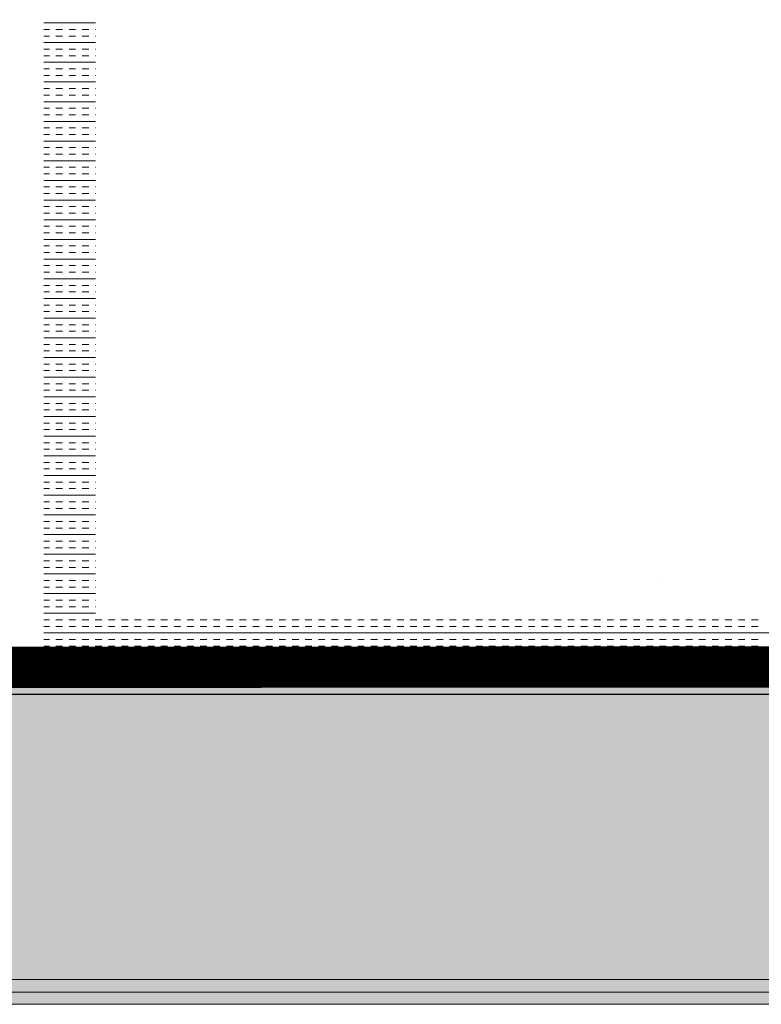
# Model space of a CAD drawing. Header units: millimetres. Extents: x -750 to 57307, y -2234 to 18901.
# Tile 55 of 102: x 16676 to 17035, y 11101 to 11579. Entities that reach past the tile are written whole.
import ezdxf

# ---------------------------------------------------------------- set-up
doc = ezdxf.new("R2010")
doc.units = ezdxf.units.MM
doc.header["$MEASUREMENT"] = 0
doc.linetypes.add('DASHED', pattern=[19.05, 12.7, -6.35])
doc.linetypes.add('HIDDEN', pattern=[0.375, 0.25, -0.125])
for name, color, linetype, lineweight, true_color in [('FLOOR RAISE', 4, 'DASHED', 0, 0x00ffff), ('GREY SCALE', 9, 'Continuous', 0, 0x808080), ('GREYSCALE', 9, 'Continuous', 0, 0x808080)]:
    doc.layers.add(name, color=color, linetype=linetype, lineweight=lineweight, true_color=true_color)

# ---------------------------------------------------------------- blocks, each defined once
blk = doc.blocks.new('FLOOR PLAN')
at = {"layer": 'GREYSCALE', "ltscale": 0.25}
h = blk.add_hatch(color=256, dxfattribs=at)
h.dxf.hatch_style = 1
h.paths.add_polyline_path([(13791.57, 11256.64), (13791.57, 11107.11), (21062.97, 11107.11), (21062.97, 11256.64)])
h = blk.add_hatch(color=256, dxfattribs=at)
h.dxf.hatch_style = 1
h.paths.add_polyline_path([(13949.55, 11251.55), (13949.56, 11101.18), (21261.6, 11101.46), (21261.59, 11251.83)])
at = {"layer": 'GREYSCALE'}
for p, q in [((16687.27, 11577.37), (16712.33, 11577.37)), ((16687.27, 11574.19), (16689.97, 11574.19)), ((16693.15, 11574.19), (16696.33, 11574.19)), ((16699.51, 11574.19), (16702.7, 11574.19)), ((16705.88, 11574.19), (16709.06, 11574.19)), ((16712.25, 11574.19), (16712.33, 11574.19)), ((16687.27, 11571), (16689.97, 11571)), ((16687.27, 11567.82), (16712.33, 11567.82)), ((16693.15, 11571), (16696.33, 11571)), ((16699.51, 11571), (16702.7, 11571)), ((16705.88, 11571), (16709.06, 11571)), ((16712.25, 11571), (16712.33, 11571)), ((16687.27, 11564.64), (16689.97, 11564.64)), ((16693.15, 11564.64), (16696.33, 11564.64)), ((16699.51, 11564.64), (16702.7, 11564.64)), ((16705.88, 11564.64), (16709.06, 11564.64)), ((16712.25, 11564.64), (16712.33, 11564.64)), ((16687.27, 11561.46), (16689.97, 11561.46)), ((16687.27, 11558.27), (16712.33, 11558.27)), ((16693.15, 11561.46), (16696.33, 11561.46)), ((16699.51, 11561.46), (16702.7, 11561.46)), ((16705.88, 11561.46), (16709.06, 11561.46)), ((16712.25, 11561.46), (16712.33, 11561.46)), ((16687.27, 11555.09), (16689.97, 11555.09)), ((16693.15, 11555.09), (16696.33, 11555.09)), ((16699.51, 11555.09), (16702.7, 11555.09)), ((16705.88, 11555.09), (16709.06, 11555.09)), ((16712.25, 11555.09), (16712.33, 11555.09)), ((16687.27, 11551.91), (16689.97, 11551.91)), ((16687.27, 11548.73), (16712.33, 11548.73)), ((16693.15, 11551.91), (16696.33, 11551.91)), ((16699.51, 11551.91), (16702.7, 11551.91)), ((16705.88, 11551.91), (16709.06, 11551.91)), ((16712.25, 11551.91), (16712.33, 11551.91)), ((16687.27, 11545.54), (16689.97, 11545.54)), ((16693.15, 11545.54), (16696.33, 11545.54)), ((16699.51, 11545.54), (16702.7, 11545.54)), ((16705.88, 11545.54), (16709.06, 11545.54)), ((16712.25, 11545.54), (16712.33, 11545.54)), ((16687.27, 11542.36), (16689.97, 11542.36)), ((16687.27, 11539.18), (16712.33, 11539.18)), ((16693.15, 11542.36), (16696.33, 11542.36)), ((16699.51, 11542.36), (16702.7, 11542.36)), ((16705.88, 11542.36), (16709.06, 11542.36)), ((16712.25, 11542.36), (16712.33, 11542.36)), ((16687.27, 11535.99), (16689.97, 11535.99)), ((16693.15, 11535.99), (16696.33, 11535.99)), ((16699.51, 11535.99), (16702.7, 11535.99)), ((16705.88, 11535.99), (16709.06, 11535.99)), ((16712.25, 11535.99), (16712.33, 11535.99)), ((16687.27, 11532.81), (16689.97, 11532.81)), ((16687.27, 11529.63), (16712.33, 11529.63)), ((16693.15, 11532.81), (16696.33, 11532.81)), ((16699.51, 11532.81), (16702.7, 11532.81)), ((16705.88, 11532.81), (16709.06, 11532.81)), ((16712.25, 11532.81), (16712.33, 11532.81)), ((16687.27, 11526.45), (16689.97, 11526.45)), ((16693.15, 11526.45), (16696.33, 11526.45)), ((16699.51, 11526.45), (16702.7, 11526.45)), ((16705.88, 11526.45), (16709.06, 11526.45)), ((16712.25, 11526.45), (16712.33, 11526.45)), ((16687.27, 11523.26), (16689.97, 11523.26)), ((16687.27, 11520.08), (16712.33, 11520.08)), ((16693.15, 11523.26), (16696.33, 11523.26)), ((16699.51, 11523.26), (16702.7, 11523.26)), ((16705.88, 11523.26), (16709.06, 11523.26)), ((16712.25, 11523.26), (16712.33, 11523.26)), ((16687.27, 11516.9), (16689.97, 11516.9)), ((16693.15, 11516.9), (16696.33, 11516.9)), ((16699.51, 11516.9), (16702.7, 11516.9)), ((16705.88, 11516.9), (16709.06, 11516.9)), ((16712.25, 11516.9), (16712.33, 11516.9)), ((16687.27, 11513.72), (16689.97, 11513.72)), ((16687.27, 11510.53), (16712.33, 11510.53)), ((16693.15, 11513.72), (16696.33, 11513.72)), ((16699.51, 11513.72), (16702.7, 11513.72)), ((16705.88, 11513.72), (16709.06, 11513.72)), ((16712.25, 11513.72), (16712.33, 11513.72)), ((16687.27, 11507.35), (16689.97, 11507.35)), ((16693.15, 11507.35), (16696.33, 11507.35)), ((16699.51, 11507.35), (16702.7, 11507.35)), ((16705.88, 11507.35), (16709.06, 11507.35)), ((16712.25, 11507.35), (16712.33, 11507.35)), ((16687.27, 11504.17), (16689.97, 11504.17)), ((16687.27, 11500.99), (16712.33, 11500.99)), ((16693.15, 11504.17), (16696.33, 11504.17)), ((16699.51, 11504.17), (16702.7, 11504.17)), ((16705.88, 11504.17), (16709.06, 11504.17)), ((16712.25, 11504.17), (16712.33, 11504.17)), ((16687.27, 11497.8), (16689.97, 11497.8)), ((16693.15, 11497.8), (16696.33, 11497.8)), ((16699.51, 11497.8), (16702.7, 11497.8)), ((16705.88, 11497.8), (16709.06, 11497.8)), ((16712.25, 11497.8), (16712.33, 11497.8)), ((16687.27, 11494.62), (16689.97, 11494.62)), ((16687.27, 11491.44), (16712.33, 11491.44)), ((16693.15, 11494.62), (16696.33, 11494.62)), ((16699.51, 11494.62), (16702.7, 11494.62)), ((16705.88, 11494.62), (16709.06, 11494.62)), ((16712.25, 11494.62), (16712.33, 11494.62)), ((16687.27, 11488.25), (16689.97, 11488.25)), ((16693.15, 11488.25), (16696.33, 11488.25)), ((16699.51, 11488.25), (16702.7, 11488.25)), ((16705.88, 11488.25), (16709.06, 11488.25)), ((16712.25, 11488.25), (16712.33, 11488.25)), ((16687.27, 11485.07), (16689.97, 11485.07)), ((16687.27, 11481.89), (16712.33, 11481.89)), ((16693.15, 11485.07), (16696.33, 11485.07)), ((16699.51, 11485.07), (16702.7, 11485.07)), ((16705.88, 11485.07), (16709.06, 11485.07)), ((16712.25, 11485.07), (16712.33, 11485.07)), ((16687.27, 11478.71), (16689.97, 11478.71)), ((16693.15, 11478.71), (16696.33, 11478.71)), ((16699.51, 11478.71), (16702.7, 11478.71)), ((16705.88, 11478.71), (16709.06, 11478.71)), ((16712.25, 11478.71), (16712.33, 11478.71)), ((16687.27, 11475.52), (16689.97, 11475.52)), ((16687.27, 11472.34), (16712.33, 11472.34)), ((16693.15, 11475.52), (16696.33, 11475.52)), ((16699.51, 11475.52), (16702.7, 11475.52)), ((16705.88, 11475.52), (16709.06, 11475.52)), ((16712.25, 11475.52), (16712.33, 11475.52)), ((16687.27, 11469.16), (16689.97, 11469.16)), ((16693.15, 11469.16), (16696.33, 11469.16)), ((16699.51, 11469.16), (16702.7, 11469.16)), ((16705.88, 11469.16), (16709.06, 11469.16)), ((16712.25, 11469.16), (16712.33, 11469.16)), ((16687.27, 11465.98), (16689.97, 11465.98)), ((16687.27, 11462.79), (16712.33, 11462.79)), ((16693.15, 11465.98), (16696.33, 11465.98)), ((16699.51, 11465.98), (16702.7, 11465.98)), ((16705.88, 11465.98), (16709.06, 11465.98)), ((16712.25, 11465.98), (16712.33, 11465.98)), ((16687.27, 11459.61), (16689.97, 11459.61)), ((16693.15, 11459.61), (16696.33, 11459.61)), ((16699.51, 11459.61), (16702.7, 11459.61)), ((16705.88, 11459.61), (16709.06, 11459.61)), ((16712.25, 11459.61), (16712.33, 11459.61)), ((16687.27, 11456.43), (16689.97, 11456.43)), ((16687.27, 11453.24), (16712.33, 11453.24)), ((16693.15, 11456.43), (16696.33, 11456.43)), ((16699.51, 11456.43), (16702.7, 11456.43)), ((16705.88, 11456.43), (16709.06, 11456.43)), ((16712.25, 11456.43), (16712.33, 11456.43)), ((16687.27, 11450.06), (16689.97, 11450.06)), ((16693.15, 11450.06), (16696.33, 11450.06)), ((16699.51, 11450.06), (16702.7, 11450.06)), ((16705.88, 11450.06), (16709.06, 11450.06)), ((16712.25, 11450.06), (16712.33, 11450.06)), ((16687.27, 11446.88), (16689.97, 11446.88)), ((16687.27, 11443.7), (16712.33, 11443.7)), ((16693.15, 11446.88), (16696.33, 11446.88)), ((16699.51, 11446.88), (16702.7, 11446.88)), ((16705.88, 11446.88), (16709.06, 11446.88)), ((16712.25, 11446.88), (16712.33, 11446.88)), ((16687.27, 11440.51), (16689.97, 11440.51)), ((16693.15, 11440.51), (16696.33, 11440.51)), ((16699.51, 11440.51), (16702.7, 11440.51)), ((16705.88, 11440.51), (16709.06, 11440.51)), ((16712.25, 11440.51), (16712.33, 11440.51)), ((16687.27, 11437.33), (16689.97, 11437.33)), ((16687.27, 11434.15), (16712.33, 11434.15)), ((16693.15, 11437.33), (16696.33, 11437.33)), ((16699.51, 11437.33), (16702.7, 11437.33)), ((16705.88, 11437.33), (16709.06, 11437.33)), ((16712.25, 11437.33), (16712.33, 11437.33)), ((16687.27, 11430.97), (16689.97, 11430.97)), ((16693.15, 11430.97), (16696.33, 11430.97)), ((16699.51, 11430.97), (16702.7, 11430.97)), ((16705.88, 11430.97), (16709.06, 11430.97)), ((16712.25, 11430.97), (16712.33, 11430.97)), ((16687.27, 11427.78), (16689.97, 11427.78)), ((16687.27, 11424.6), (16712.33, 11424.6)), ((16693.15, 11427.78), (16696.33, 11427.78)), ((16699.51, 11427.78), (16702.7, 11427.78)), ((16705.88, 11427.78), (16709.06, 11427.78)), ((16712.25, 11427.78), (16712.33, 11427.78)), ((16687.27, 11421.42), (16689.97, 11421.42)), ((16693.15, 11421.42), (16696.33, 11421.42)), ((16699.51, 11421.42), (16702.7, 11421.42)), ((16705.88, 11421.42), (16709.06, 11421.42)), ((16712.25, 11421.42), (16712.33, 11421.42)), ((16687.27, 11418.24), (16689.97, 11418.24)), ((16687.27, 11415.05), (16712.33, 11415.05)), ((16693.15, 11418.24), (16696.33, 11418.24)), ((16699.51, 11418.24), (16702.7, 11418.24)), ((16705.88, 11418.24), (16709.06, 11418.24)), ((16712.25, 11418.24), (16712.33, 11418.24)), ((16687.27, 11411.87), (16689.97, 11411.87)), ((16693.15, 11411.87), (16696.33, 11411.87)), ((16699.51, 11411.87), (16702.7, 11411.87)), ((16705.88, 11411.87), (16709.06, 11411.87)), ((16712.25, 11411.87), (16712.33, 11411.87)), ((16687.27, 11408.69), (16689.97, 11408.69)), ((16687.27, 11405.5), (16712.33, 11405.5)), ((16693.15, 11408.69), (16696.33, 11408.69)), ((16699.51, 11408.69), (16702.7, 11408.69)), ((16705.88, 11408.69), (16709.06, 11408.69)), ((16712.25, 11408.69), (16712.33, 11408.69)), ((16687.27, 11402.32), (16689.97, 11402.32)), ((16693.15, 11402.32), (16696.33, 11402.32)), ((16699.51, 11402.32), (16702.7, 11402.32)), ((16705.88, 11402.32), (16709.06, 11402.32)), ((16712.25, 11402.32), (16712.33, 11402.32)), ((16687.27, 11399.14), (16689.97, 11399.14)), ((16687.27, 11395.96), (16712.33, 11395.96)), ((16693.15, 11399.14), (16696.33, 11399.14)), ((16699.51, 11399.14), (16702.7, 11399.14)), ((16705.88, 11399.14), (16709.06, 11399.14)), ((16712.25, 11399.14), (16712.33, 11399.14)), ((16687.27, 11392.77), (16689.97, 11392.77)), ((16693.15, 11392.77), (16696.33, 11392.77)), ((16699.51, 11392.77), (16702.7, 11392.77)), ((16705.88, 11392.77), (16709.06, 11392.77)), ((16712.25, 11392.77), (16712.33, 11392.77)), ((16687.27, 11389.59), (16689.97, 11389.59)), ((16687.27, 11386.41), (16712.33, 11386.41)), ((16693.15, 11389.59), (16696.33, 11389.59)), ((16699.51, 11389.59), (16702.7, 11389.59)), ((16705.88, 11389.59), (16709.06, 11389.59)), ((16712.25, 11389.59), (16712.33, 11389.59)), ((16687.27, 11383.23), (16689.97, 11383.23)), ((16693.15, 11383.23), (16696.33, 11383.23)), ((16699.51, 11383.23), (16702.7, 11383.23)), ((16705.88, 11383.23), (16709.06, 11383.23)), ((16712.25, 11383.23), (16712.33, 11383.23)), ((16687.27, 11380.04), (16689.97, 11380.04)), ((16687.27, 11376.86), (16712.33, 11376.86)), ((16693.15, 11380.04), (16696.33, 11380.04)), ((16699.51, 11380.04), (16702.7, 11380.04)), ((16705.88, 11380.04), (16709.06, 11380.04)), ((16712.25, 11380.04), (16712.33, 11380.04)), ((16687.27, 11373.68), (16689.97, 11373.68)), ((16693.15, 11373.68), (16696.33, 11373.68)), ((16699.51, 11373.68), (16702.7, 11373.68)), ((16705.88, 11373.68), (16709.06, 11373.68)), ((16712.25, 11373.68), (16712.33, 11373.68)), ((16687.27, 11370.49), (16689.97, 11370.49)), ((16687.27, 11367.31), (16712.33, 11367.31)), ((16693.15, 11370.49), (16696.33, 11370.49)), ((16699.51, 11370.49), (16702.7, 11370.49)), ((16705.88, 11370.49), (16709.06, 11370.49)), ((16712.25, 11370.49), (16712.33, 11370.49)), ((16687.27, 11364.13), (16689.97, 11364.13)), ((16693.15, 11364.13), (16696.33, 11364.13)), ((16699.51, 11364.13), (16702.7, 11364.13)), ((16705.88, 11364.13), (16709.06, 11364.13)), ((16712.25, 11364.13), (16712.33, 11364.13)), ((16687.27, 11360.95), (16689.97, 11360.95)), ((16687.27, 11357.76), (16712.33, 11357.76)), ((16693.15, 11360.95), (16696.33, 11360.95)), ((16699.51, 11360.95), (16702.7, 11360.95)), ((16705.88, 11360.95), (16709.06, 11360.95)), ((16712.25, 11360.95), (16712.33, 11360.95)), ((16687.27, 11354.58), (16689.97, 11354.58)), ((16693.15, 11354.58), (16696.33, 11354.58)), ((16699.51, 11354.58), (16702.7, 11354.58)), ((16705.88, 11354.58), (16709.06, 11354.58)), ((16712.25, 11354.58), (16712.33, 11354.58)), ((16687.27, 11351.4), (16689.97, 11351.4)), ((16687.27, 11348.22), (16712.33, 11348.22)), ((16693.15, 11351.4), (16696.33, 11351.4)), ((16699.51, 11351.4), (16702.7, 11351.4)), ((16705.88, 11351.4), (16709.06, 11351.4)), ((16712.25, 11351.4), (16712.33, 11351.4)), ((16687.27, 11345.03), (16689.97, 11345.03)), ((16693.15, 11345.03), (16696.33, 11345.03)), ((16699.51, 11345.03), (16702.7, 11345.03)), ((16705.88, 11345.03), (16709.06, 11345.03)), ((16712.25, 11345.03), (16712.33, 11345.03)), ((16687.27, 11341.85), (16689.97, 11341.85)), ((16687.27, 11338.67), (16712.33, 11338.67)), ((16693.15, 11341.85), (16696.33, 11341.85)), ((16699.51, 11341.85), (16702.7, 11341.85)), ((16705.88, 11341.85), (16709.06, 11341.85)), ((16712.25, 11341.85), (16712.33, 11341.85)), ((16687.27, 11335.49), (16689.97, 11335.49)), ((16693.15, 11335.49), (16696.33, 11335.49)), ((16699.51, 11335.49), (16702.7, 11335.49)), ((16705.88, 11335.49), (16709.06, 11335.49)), ((16712.25, 11335.49), (16712.33, 11335.49)), ((16687.27, 11332.3), (16689.97, 11332.3)), ((16687.27, 11329.12), (16712.33, 11329.12)), ((16693.15, 11332.3), (16696.33, 11332.3)), ((16699.51, 11332.3), (16702.7, 11332.3)), ((16705.88, 11332.3), (16709.06, 11332.3)), ((16712.25, 11332.3), (16712.33, 11332.3)), ((16687.27, 11325.94), (16689.97, 11325.94)), ((16693.15, 11325.94), (16696.33, 11325.94)), ((16699.51, 11325.94), (16702.7, 11325.94)), ((16705.88, 11325.94), (16709.06, 11325.94)), ((16712.25, 11325.94), (16712.33, 11325.94)), ((16687.27, 11322.75), (16689.97, 11322.75)), ((16687.27, 11319.57), (16712.33, 11319.57)), ((16693.15, 11322.75), (16696.33, 11322.75)), ((16699.51, 11322.75), (16702.7, 11322.75)), ((16705.88, 11322.75), (16709.06, 11322.75)), ((16712.25, 11322.75), (16712.33, 11322.75)), ((16687.27, 11316.39), (16689.97, 11316.39)), ((16693.15, 11316.39), (16696.33, 11316.39)), ((16699.51, 11316.39), (16702.7, 11316.39)), ((16705.88, 11316.39), (16709.06, 11316.39)), ((16712.25, 11316.39), (16712.33, 11316.39)), ((16687.27, 11313.21), (16689.97, 11313.21)), ((16687.27, 11310.02), (16712.33, 11310.02)), ((16693.15, 11313.21), (16696.33, 11313.21)), ((16699.51, 11313.21), (16702.7, 11313.21)), ((16705.88, 11313.21), (16709.06, 11313.21)), ((16712.25, 11313.21), (16712.33, 11313.21)), ((16687.27, 11306.84), (16689.97, 11306.84)), ((16693.15, 11306.84), (16696.33, 11306.84)), ((16699.51, 11306.84), (16702.7, 11306.84)), ((16705.88, 11306.84), (16709.06, 11306.84)), ((16712.25, 11306.84), (16712.33, 11306.84)), ((16985.71, 11308.55), (16985.71, 11308.55)), ((16687.27, 11303.66), (16689.97, 11303.66)), ((16687.27, 11300.48), (16712.33, 11300.48)), ((16693.15, 11303.66), (16696.33, 11303.66)), ((16699.51, 11303.66), (16702.7, 11303.66)), ((16705.88, 11303.66), (16709.06, 11303.66)), ((16712.25, 11303.66), (16712.33, 11303.66)), ((16687.27, 11297.29), (16689.97, 11297.29)), ((16693.15, 11297.29), (16696.33, 11297.29)), ((16699.51, 11297.29), (16702.7, 11297.29)), ((16705.88, 11297.29), (16709.06, 11297.29)), ((16712.25, 11297.29), (16712.33, 11297.29)), ((16687.27, 11294.11), (16689.97, 11294.11)), ((16687.27, 11290.93), (16712.33, 11290.93)), ((16693.15, 11294.11), (16696.33, 11294.11)), ((16699.51, 11294.11), (16702.7, 11294.11)), ((16705.88, 11294.11), (16709.06, 11294.11)), ((16712.25, 11294.11), (16712.33, 11294.11)), ((16687.27, 11287.74), (16689.97, 11287.74)), ((16693.15, 11287.74), (16696.33, 11287.74)), ((16699.51, 11287.74), (16702.7, 11287.74)), ((16705.88, 11287.74), (16709.06, 11287.74)), ((16712.25, 11287.74), (16715.43, 11287.74)), ((16718.61, 11287.74), (16721.79, 11287.74)), ((16724.98, 11287.74), (16728.16, 11287.74)), ((16731.34, 11287.74), (16734.52, 11287.74)), ((16737.71, 11287.74), (16740.89, 11287.74)), ((16744.07, 11287.74), (16747.26, 11287.74)), ((16750.44, 11287.74), (16753.62, 11287.74)), ((16756.8, 11287.74), (16759.99, 11287.74)), ((16763.17, 11287.74), (16766.35, 11287.74)), ((16769.53, 11287.74), (16772.72, 11287.74)), ((16775.9, 11287.74), (16779.08, 11287.74)), ((16782.26, 11287.74), (16785.45, 11287.74)), ((16788.63, 11287.74), (16791.81, 11287.74)), ((16795, 11287.74), (16798.18, 11287.74)), ((16801.36, 11287.74), (16804.54, 11287.74)), ((16807.73, 11287.74), (16810.91, 11287.74)), ((16814.09, 11287.74), (16817.27, 11287.74)), ((16820.46, 11287.74), (16823.64, 11287.74)), ((16826.82, 11287.74), (16830.01, 11287.74)), ((16833.19, 11287.74), (16836.37, 11287.74)), ((16839.55, 11287.74), (16842.74, 11287.74)), ((16845.92, 11287.74), (16849.1, 11287.74)), ((16852.28, 11287.74), (16855.47, 11287.74)), ((16858.65, 11287.74), (16861.83, 11287.74)), ((16865.01, 11287.74), (16868.2, 11287.74)), ((16871.38, 11287.74), (16874.56, 11287.74)), ((16877.75, 11287.74), (16880.93, 11287.74)), ((16884.11, 11287.74), (16887.29, 11287.74)), ((16890.48, 11287.74), (16893.66, 11287.74)), ((16896.84, 11287.74), (16900.02, 11287.74)), ((16903.21, 11287.74), (16906.39, 11287.74)), ((16909.57, 11287.74), (16912.76, 11287.74)), ((16915.94, 11287.74), (16919.12, 11287.74)), ((16922.3, 11287.74), (16925.49, 11287.74)), ((16928.67, 11287.74), (16931.85, 11287.74)), ((16935.03, 11287.74), (16938.22, 11287.74)), ((16941.4, 11287.74), (16944.58, 11287.74)), ((16947.76, 11287.74), (16950.95, 11287.74)), ((16954.13, 11287.74), (16957.31, 11287.74)), ((16960.5, 11287.74), (16963.68, 11287.74)), ((16966.86, 11287.74), (16970.04, 11287.74)), ((16973.23, 11287.74), (16976.41, 11287.74)), ((16979.59, 11287.74), (16982.77, 11287.74)), ((16985.96, 11287.74), (16989.14, 11287.74)), ((16992.32, 11287.74), (16995.51, 11287.74)), ((16998.69, 11287.74), (17001.87, 11287.74)), ((17005.05, 11287.74), (17008.24, 11287.74)), ((17011.42, 11287.74), (17014.6, 11287.74)), ((17017.78, 11287.74), (17020.97, 11287.74)), ((17024.15, 11287.74), (17027.33, 11287.74)), ((17030.51, 11287.74), (17033.7, 11287.74)), ((16687.27, 11284.56), (16689.97, 11284.56)), ((16687.27, 11281.38), (17388.96, 11281.38)), ((16693.15, 11284.56), (16696.33, 11284.56)), ((16699.51, 11284.56), (16702.7, 11284.56)), ((16705.88, 11284.56), (16709.06, 11284.56)), ((16712.25, 11284.56), (16715.43, 11284.56)), ((16718.61, 11284.56), (16721.79, 11284.56)), ((16724.98, 11284.56), (16728.16, 11284.56)), ((16731.34, 11284.56), (16734.52, 11284.56)), ((16737.71, 11284.56), (16740.89, 11284.56)), ((16744.07, 11284.56), (16747.26, 11284.56)), ((16750.44, 11284.56), (16753.62, 11284.56)), ((16756.8, 11284.56), (16759.99, 11284.56)), ((16763.17, 11284.56), (16766.35, 11284.56)), ((16769.53, 11284.56), (16772.72, 11284.56)), ((16775.9, 11284.56), (16779.08, 11284.56)), ((16782.26, 11284.56), (16785.45, 11284.56)), ((16788.63, 11284.56), (16791.81, 11284.56)), ((16795, 11284.56), (16798.18, 11284.56)), ((16801.36, 11284.56), (16804.54, 11284.56)), ((16807.73, 11284.56), (16810.91, 11284.56)), ((16814.09, 11284.56), (16817.27, 11284.56)), ((16820.46, 11284.56), (16823.64, 11284.56)), ((16826.82, 11284.56), (16830.01, 11284.56)), ((16833.19, 11284.56), (16836.37, 11284.56)), ((16839.55, 11284.56), (16842.74, 11284.56)), ((16845.92, 11284.56), (16849.1, 11284.56)), ((16852.28, 11284.56), (16855.47, 11284.56)), ((16858.65, 11284.56), (16861.83, 11284.56)), ((16865.01, 11284.56), (16868.2, 11284.56)), ((16871.38, 11284.56), (16874.56, 11284.56)), ((16877.75, 11284.56), (16880.93, 11284.56)), ((16884.11, 11284.56), (16887.29, 11284.56)), ((16890.48, 11284.56), (16893.66, 11284.56)), ((16896.84, 11284.56), (16900.02, 11284.56)), ((16903.21, 11284.56), (16906.39, 11284.56)), ((16909.57, 11284.56), (16912.76, 11284.56)), ((16915.94, 11284.56), (16919.12, 11284.56)), ((16922.3, 11284.56), (16925.49, 11284.56)), ((16928.67, 11284.56), (16931.85, 11284.56)), ((16935.03, 11284.56), (16938.22, 11284.56)), ((16941.4, 11284.56), (16944.58, 11284.56)), ((16947.76, 11284.56), (16950.95, 11284.56)), ((16954.13, 11284.56), (16957.31, 11284.56)), ((16960.5, 11284.56), (16963.68, 11284.56)), ((16966.86, 11284.56), (16970.04, 11284.56)), ((16973.23, 11284.56), (16976.41, 11284.56)), ((16979.59, 11284.56), (16982.77, 11284.56)), ((16985.96, 11284.56), (16989.14, 11284.56)), ((16992.32, 11284.56), (16995.51, 11284.56)), ((16998.69, 11284.56), (17001.87, 11284.56)), ((17005.05, 11284.56), (17008.24, 11284.56)), ((17011.42, 11284.56), (17014.6, 11284.56)), ((17017.78, 11284.56), (17020.97, 11284.56)), ((17024.15, 11284.56), (17027.33, 11284.56)), ((17030.51, 11284.56), (17033.7, 11284.56)), ((16687.27, 11278.2), (16689.97, 11278.2)), ((16693.15, 11278.2), (16696.33, 11278.2)), ((16699.51, 11278.2), (16702.7, 11278.2)), ((16705.88, 11278.2), (16709.06, 11278.2)), ((16712.25, 11278.2), (16715.43, 11278.2)), ((16718.61, 11278.2), (16721.79, 11278.2)), ((16724.98, 11278.2), (16728.16, 11278.2)), ((16731.34, 11278.2), (16734.52, 11278.2)), ((16737.71, 11278.2), (16740.89, 11278.2)), ((16744.07, 11278.2), (16747.26, 11278.2)), ((16750.44, 11278.2), (16753.62, 11278.2)), ((16756.8, 11278.2), (16759.99, 11278.2)), ((16763.17, 11278.2), (16766.35, 11278.2)), ((16769.53, 11278.2), (16772.72, 11278.2)), ((16775.9, 11278.2), (16779.08, 11278.2)), ((16782.26, 11278.2), (16785.45, 11278.2)), ((16788.63, 11278.2), (16791.81, 11278.2)), ((16795, 11278.2), (16798.18, 11278.2)), ((16801.36, 11278.2), (16804.54, 11278.2)), ((16807.73, 11278.2), (16810.91, 11278.2)), ((16814.09, 11278.2), (16817.27, 11278.2)), ((16820.46, 11278.2), (16823.64, 11278.2)), ((16826.82, 11278.2), (16830.01, 11278.2)), ((16833.19, 11278.2), (16836.37, 11278.2)), ((16839.55, 11278.2), (16842.74, 11278.2)), ((16845.92, 11278.2), (16849.1, 11278.2)), ((16852.28, 11278.2), (16855.47, 11278.2)), ((16858.65, 11278.2), (16861.83, 11278.2)), ((16865.01, 11278.2), (16868.2, 11278.2)), ((16871.38, 11278.2), (16874.56, 11278.2)), ((16877.75, 11278.2), (16880.93, 11278.2)), ((16884.11, 11278.2), (16887.29, 11278.2)), ((16890.48, 11278.2), (16893.66, 11278.2)), ((16896.84, 11278.2), (16900.02, 11278.2)), ((16903.21, 11278.2), (16906.39, 11278.2)), ((16909.57, 11278.2), (16912.76, 11278.2)), ((16915.94, 11278.2), (16919.12, 11278.2)), ((16922.3, 11278.2), (16925.49, 11278.2)), ((16928.67, 11278.2), (16931.85, 11278.2)), ((16935.03, 11278.2), (16938.22, 11278.2)), ((16941.4, 11278.2), (16944.58, 11278.2)), ((16947.76, 11278.2), (16950.95, 11278.2)), ((16954.13, 11278.2), (16957.31, 11278.2)), ((16960.5, 11278.2), (16963.68, 11278.2)), ((16966.86, 11278.2), (16970.04, 11278.2)), ((16973.23, 11278.2), (16976.41, 11278.2)), ((16979.59, 11278.2), (16982.77, 11278.2)), ((16985.96, 11278.2), (16989.14, 11278.2)), ((16992.32, 11278.2), (16995.51, 11278.2)), ((16998.69, 11278.2), (17001.87, 11278.2)), ((17005.05, 11278.2), (17008.24, 11278.2)), ((17011.42, 11278.2), (17014.6, 11278.2)), ((17017.78, 11278.2), (17020.97, 11278.2)), ((17024.15, 11278.2), (17027.33, 11278.2)), ((17030.51, 11278.2), (17033.7, 11278.2)), ((16687.27, 11275.01), (16689.97, 11275.01)), ((16687.27, 11271.83), (17388.96, 11271.83)), ((16693.15, 11275.01), (16696.33, 11275.01)), ((16699.51, 11275.01), (16702.7, 11275.01)), ((16705.88, 11275.01), (16709.06, 11275.01)), ((16712.25, 11275.01), (16715.43, 11275.01)), ((16718.61, 11275.01), (16721.79, 11275.01)), ((16724.98, 11275.01), (16728.16, 11275.01)), ((16731.34, 11275.01), (16734.52, 11275.01)), ((16737.71, 11275.01), (16740.89, 11275.01)), ((16744.07, 11275.01), (16747.26, 11275.01)), ((16750.44, 11275.01), (16753.62, 11275.01)), ((16756.8, 11275.01), (16759.99, 11275.01)), ((16763.17, 11275.01), (16766.35, 11275.01)), ((16769.53, 11275.01), (16772.72, 11275.01)), ((16775.9, 11275.01), (16779.08, 11275.01)), ((16782.26, 11275.01), (16785.45, 11275.01)), ((16788.63, 11275.01), (16791.81, 11275.01)), ((16795, 11275.01), (16798.18, 11275.01)), ((16801.36, 11275.01), (16804.54, 11275.01)), ((16807.73, 11275.01), (16810.91, 11275.01)), ((16814.09, 11275.01), (16817.27, 11275.01)), ((16820.46, 11275.01), (16823.64, 11275.01)), ((16826.82, 11275.01), (16830.01, 11275.01)), ((16833.19, 11275.01), (16836.37, 11275.01)), ((16839.55, 11275.01), (16842.74, 11275.01)), ((16845.92, 11275.01), (16849.1, 11275.01)), ((16852.28, 11275.01), (16855.47, 11275.01)), ((16858.65, 11275.01), (16861.83, 11275.01)), ((16865.01, 11275.01), (16868.2, 11275.01)), ((16871.38, 11275.01), (16874.56, 11275.01)), ((16877.75, 11275.01), (16880.93, 11275.01)), ((16884.11, 11275.01), (16887.29, 11275.01)), ((16890.48, 11275.01), (16893.66, 11275.01)), ((16896.84, 11275.01), (16900.02, 11275.01)), ((16903.21, 11275.01), (16906.39, 11275.01)), ((16909.57, 11275.01), (16912.76, 11275.01)), ((16915.94, 11275.01), (16919.12, 11275.01)), ((16922.3, 11275.01), (16925.49, 11275.01)), ((16928.67, 11275.01), (16931.85, 11275.01)), ((16935.03, 11275.01), (16938.22, 11275.01)), ((16941.4, 11275.01), (16944.58, 11275.01)), ((16947.76, 11275.01), (16950.95, 11275.01)), ((16954.13, 11275.01), (16957.31, 11275.01)), ((16960.5, 11275.01), (16963.68, 11275.01)), ((16966.86, 11275.01), (16970.04, 11275.01)), ((16973.23, 11275.01), (16976.41, 11275.01)), ((16979.59, 11275.01), (16982.77, 11275.01)), ((16985.96, 11275.01), (16989.14, 11275.01)), ((16992.32, 11275.01), (16995.51, 11275.01)), ((16998.69, 11275.01), (17001.87, 11275.01)), ((17005.05, 11275.01), (17008.24, 11275.01)), ((17011.42, 11275.01), (17014.6, 11275.01)), ((17017.78, 11275.01), (17020.97, 11275.01)), ((17024.15, 11275.01), (17027.33, 11275.01)), ((17030.51, 11275.01), (17033.7, 11275.01)), ((16685.69, 11267.41), (16681.71, 11267.41)), ((16685.69, 11266.61), (16685.69, 11267.41)), ((16686.49, 11266.61), (16685.69, 11266.61)), ((16687.7, 11267.41), (16686.49, 11267.41)), ((16686.49, 11267.41), (16686.49, 11266.61)), ((16687.27, 11268.65), (16689.97, 11268.65)), ((16687.7, 11269.46), (16687.7, 11267.41)), ((16688.7, 11269.46), (16688.7, 11267.41)), ((16688.7, 11267.41), (16688.7, 11266.61)), ((16693.15, 11268.65), (16696.33, 11268.65)), ((16699.51, 11268.65), (16702.7, 11268.65)), ((16705.88, 11268.65), (16709.06, 11268.65)), ((16712.25, 11268.65), (16715.43, 11268.65)), ((16718.61, 11268.65), (16721.79, 11268.65)), ((16724.98, 11268.65), (16728.16, 11268.65)), ((16731.34, 11268.65), (16734.52, 11268.65)), ((16737.71, 11268.65), (16740.89, 11268.65)), ((16744.07, 11268.65), (16747.26, 11268.65)), ((16750.44, 11268.65), (16753.62, 11268.65)), ((16756.8, 11268.65), (16759.99, 11268.65)), ((16763.17, 11268.65), (16766.35, 11268.65)), ((16769.53, 11268.65), (16772.72, 11268.65)), ((16775.9, 11268.65), (16779.08, 11268.65)), ((16782.26, 11268.65), (16785.45, 11268.65)), ((16788.63, 11268.65), (16791.81, 11268.65)), ((16795, 11268.65), (16798.18, 11268.65)), ((16801.36, 11268.65), (16804.54, 11268.65)), ((16807.73, 11268.65), (16810.91, 11268.65)), ((16814.09, 11268.65), (16817.27, 11268.65)), ((16820.46, 11268.65), (16823.64, 11268.65)), ((16826.82, 11268.65), (16830.01, 11268.65)), ((16833.19, 11268.65), (16836.37, 11268.65)), ((16839.55, 11268.65), (16842.74, 11268.65)), ((16845.92, 11268.65), (16849.1, 11268.65)), ((16852.28, 11268.65), (16855.47, 11268.65)), ((16858.65, 11268.65), (16861.83, 11268.65)), ((16865.01, 11268.65), (16868.2, 11268.65)), ((16871.38, 11268.65), (16874.56, 11268.65)), ((16877.75, 11268.65), (16880.93, 11268.65)), ((16884.11, 11268.65), (16887.29, 11268.65)), ((16890.48, 11268.65), (16893.66, 11268.65)), ((16896.84, 11268.65), (16900.02, 11268.65)), ((16903.21, 11268.65), (16906.39, 11268.65)), ((16909.57, 11268.65), (16912.76, 11268.65)), ((16915.94, 11268.65), (16919.12, 11268.65)), ((16922.3, 11268.65), (16925.49, 11268.65)), ((16928.67, 11268.65), (16931.85, 11268.65)), ((16935.03, 11268.65), (16938.22, 11268.65)), ((16941.4, 11268.65), (16944.58, 11268.65)), ((16947.76, 11268.65), (16950.95, 11268.65)), ((16954.13, 11268.65), (16957.31, 11268.65)), ((16960.5, 11268.65), (16963.68, 11268.65)), ((16966.86, 11268.65), (16970.04, 11268.65)), ((16973.23, 11268.65), (16976.41, 11268.65)), ((16979.59, 11268.65), (16982.77, 11268.65)), ((16985.96, 11268.65), (16989.14, 11268.65)), ((16992.32, 11268.65), (16995.51, 11268.65)), ((16998.69, 11268.65), (17001.87, 11268.65)), ((17005.05, 11268.65), (17008.24, 11268.65)), ((17011.42, 11268.65), (17014.6, 11268.65)), ((17017.78, 11268.65), (17020.97, 11268.65)), ((17024.15, 11268.65), (17027.33, 11268.65)), ((17030.51, 11268.65), (17033.7, 11268.65)), ((16687.27, 11265.47), (16689.97, 11265.47)), ((16693.15, 11265.47), (16696.33, 11265.47)), ((16699.51, 11265.47), (16702.7, 11265.47)), ((16705.88, 11265.47), (16709.06, 11265.47)), ((16712.25, 11265.47), (16715.43, 11265.47)), ((16718.61, 11265.47), (16721.79, 11265.47)), ((16724.98, 11265.47), (16728.16, 11265.47)), ((16731.34, 11265.47), (16734.52, 11265.47)), ((16737.71, 11265.47), (16740.89, 11265.47)), ((16744.07, 11265.47), (16747.26, 11265.47)), ((16750.44, 11265.47), (16753.62, 11265.47)), ((16756.8, 11265.47), (16759.99, 11265.47)), ((16763.17, 11265.47), (16766.35, 11265.47)), ((16769.53, 11265.47), (16772.72, 11265.47)), ((16775.9, 11265.47), (16779.08, 11265.47)), ((16782.26, 11265.47), (16785.45, 11265.47)), ((16788.63, 11265.47), (16791.81, 11265.47)), ((16795, 11265.47), (16798.18, 11265.47)), ((16801.36, 11265.47), (16804.54, 11265.47)), ((16807.73, 11265.47), (16810.91, 11265.47)), ((16814.09, 11265.47), (16817.27, 11265.47)), ((16820.46, 11265.47), (16823.64, 11265.47)), ((16826.82, 11265.47), (16830.01, 11265.47)), ((16833.19, 11265.47), (16836.37, 11265.47)), ((16839.55, 11265.47), (16842.74, 11265.47)), ((16845.92, 11265.47), (16849.1, 11265.47)), ((16852.28, 11265.47), (16855.47, 11265.47)), ((16858.65, 11265.47), (16861.83, 11265.47)), ((16865.01, 11265.47), (16868.2, 11265.47)), ((16871.38, 11265.47), (16874.56, 11265.47)), ((16877.75, 11265.47), (16880.93, 11265.47)), ((16884.11, 11265.47), (16887.29, 11265.47)), ((16890.48, 11265.47), (16893.66, 11265.47)), ((16896.84, 11265.47), (16900.02, 11265.47)), ((16903.21, 11265.47), (16906.39, 11265.47)), ((16909.57, 11265.47), (16912.76, 11265.47)), ((16915.94, 11265.47), (16919.12, 11265.47)), ((16922.3, 11265.47), (16925.49, 11265.47)), ((16928.67, 11265.47), (16931.85, 11265.47)), ((16935.03, 11265.47), (16938.22, 11265.47)), ((16941.4, 11265.47), (16944.58, 11265.47)), ((16947.76, 11265.47), (16950.95, 11265.47)), ((16954.13, 11265.47), (16957.31, 11265.47)), ((16960.5, 11265.47), (16963.68, 11265.47)), ((16966.86, 11265.47), (16970.04, 11265.47)), ((16973.23, 11265.47), (16976.41, 11265.47)), ((16979.59, 11265.47), (16982.77, 11265.47)), ((16985.96, 11265.47), (16989.14, 11265.47)), ((16992.32, 11265.47), (16995.51, 11265.47)), ((16998.69, 11265.47), (17001.87, 11265.47)), ((17005.05, 11265.47), (17008.24, 11265.47)), ((17011.42, 11265.47), (17014.6, 11265.47)), ((17017.78, 11265.47), (17020.97, 11265.47)), ((17024.15, 11265.47), (17027.33, 11265.47)), ((17030.51, 11265.47), (17033.7, 11265.47))]:
    blk.add_line(p, q, dxfattribs=at)
at = {"layer": 'GREYSCALE', "ltscale": 0.25}
for p, q in [((13767.89, 11263.15), (21061.98, 11263.15)), ((13791.57, 11256.64), (21062.97, 11256.64)), ((13949.55, 11251.55), (21261.59, 11251.83)), ((21363.6, 11251.58), (13751.75, 11251.58)), ((13751.75, 11251.58), (21363.89, 11251.58)), ((21061.98, 11113.15), (13767.89, 11113.15)), ((21062.97, 11107.11), (13791.57, 11107.11)), ((21363.89, 11101.22), (13751.75, 11101.22)), ((21261.6, 11101.46), (13949.56, 11101.18))]:
    blk.add_line(p, q, dxfattribs=at)

msp = doc.modelspace()

# ---------------------------------------------------------------- linework, layer by layer
at = {"layer": 'FLOOR RAISE', "linetype": 'HIDDEN', "ltscale": 500, "const_width": 20}
msp.add_lwpolyline([(13767.89, 11263.15), (21061.98, 11267.01), (21061.98, 18073.25)], dxfattribs=at)

# ---------------------------------------------------------------- block references
at = {"layer": 'GREY SCALE', "ltscale": 5}
msp.add_blockref('FLOOR PLAN', (0, 0), dxfattribs=at)

doc.saveas('drawing.dxf')
